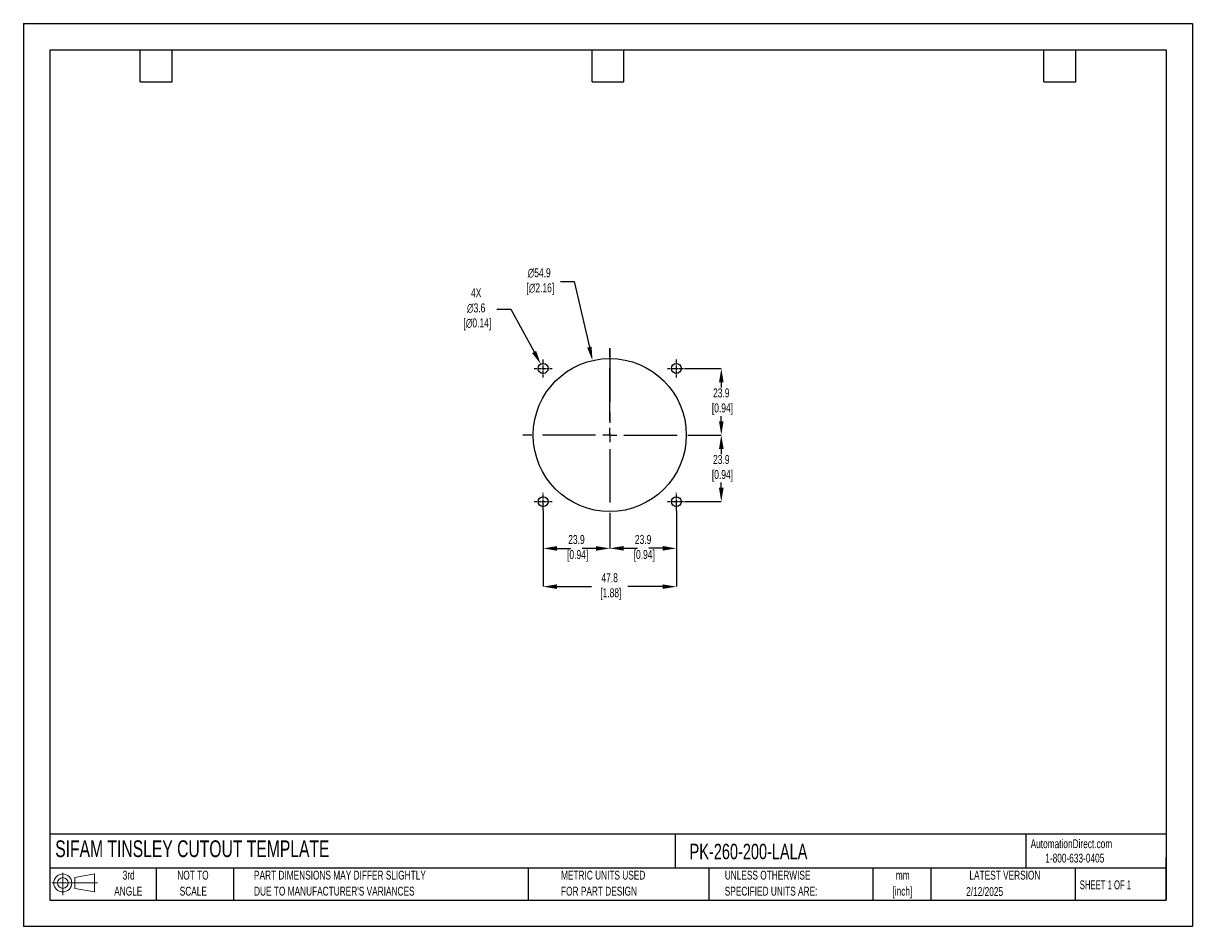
# Model space of a CAD drawing. Header units: millimetres. Extents: x 0 to 419, y 0 to 324.
import ezdxf

# ---------------------------------------------------------------- set-up
doc = ezdxf.new("R2010")
doc.units = ezdxf.units.MM
doc.header["$LTSCALE"] = 1.5
doc.header["$PDSIZE"] = -1
doc.linetypes.add('CENTERX2', pattern=[20.32, 12.7, -2.54, 2.54, -2.54])
for name, color, linetype in [('1', 7, 'Continuous'), ('CENTER', 40, 'CENTERX2'), ('SLD-DEFPOINTS', 7, 'Continuous')]:
    doc.layers.add(name, color=color, linetype=linetype)
doc.layers.add('DIMENSIONS', color=140, linetype='Continuous', lineweight=25)
doc.layers.add('TEXT', color=140, linetype='Continuous', lineweight=25)
doc.styles.add('SLDTEXTSTYLE0', font='TXT', dxfattribs={"width": 0.7})
doc.styles.add('SLDTEXTSTYLE1', font='TXT', dxfattribs={"width": 0.65})
doc.dimstyles.new('SLDDIMSTYLE0', dxfattribs={"dimtxt": 3.237012, "dimasz": 4.953, "dimexe": 0, "dimexo": 0.0625, "dimgap": 0.809253, "dimtad": 0, "dimtih": 1, "dimtoh": 1, "dimrnd": 1e-09, "dimzin": 12, "dimdsep": 46, "dimtxsty": 'SLDTEXTSTYLE0', "dimsah": 1, "dimcen": 0, "dimadec": 0, "dimazin": 3, "dimtfac": 1, "dimtofl": 0, "dimtmove": 0, "dimatfit": 3, "dimfxl": 0, "dimfrac": 2, "dimtolj": 1, "dimtzin": 12, "dimarcsym": 0})

# ---------------------------------------------------------------- blocks, each defined once
blk = doc.blocks.new('Block11')
at = {"color": 7, "linetype": 'Continuous', "lineweight": 18}
for p, q in [((0, 4.32), (16.31, 4.32)), ((3.88, 7.97), (3.88, 0)), ((8.22, 6.25), (15.26, 7.55)), ((8.22, 2.39), (8.22, 6.25)), ((15.26, 7.55), (15.26, 1.1)), ((8.22, 2.39), (15.26, 1.1))]:
    blk.add_line(p, q, dxfattribs=at)
for radius in [3.23, 1.93]:
    blk.add_circle((3.88, 4.32), radius, dxfattribs=at)
blk = doc.blocks.new('Block12')
at = {"layer": 'SLD-DEFPOINTS'}
blk.add_blockref('Block11', (0, 0), dxfattribs=at)
blk = doc.blocks.new('SW_NOTE_0_1')
at = {"layer": 'TEXT', "color": 0, "linetype": 'CENTERX2', "lineweight": 18, "char_height": 3.175, "attachment_point": 2, "style": 'SLDTEXTSTYLE0'}
for s, insert in [('mm', (4.27, 4.09)), ('[inch]', (4.14, -1.64))]:
    blk.add_mtext(s, dxfattribs=dict(at, insert=insert))
blk = doc.blocks.new('SW_NOTE_0_2')
at = {"layer": 'TEXT', "color": 0, "linetype": 'CENTERX2', "lineweight": 18, "char_height": 3.175, "attachment_point": 1, "style": 'SLDTEXTSTYLE0'}
for s, insert in [('UNLESS OTHERWISE', (0, 4.09)), ('SPECIFIED UNITS ARE:', (0, -1.64))]:
    blk.add_mtext(s, dxfattribs=dict(at, insert=insert))
blk = doc.blocks.new('SW_NOTE_0_3')
at = {"layer": 'TEXT', "color": 0, "linetype": 'CENTERX2', "lineweight": 18, "char_height": 3.175, "attachment_point": 1, "style": 'SLDTEXTSTYLE0'}
for s, insert in [('PART DIMENSIONS MAY DIFFER SLIGHTLY', (0, 4.09)), ("DUE TO MANUFACTURER'S VARIANCES", (0, -1.64))]:
    blk.add_mtext(s, dxfattribs=dict(at, insert=insert))
blk = doc.blocks.new('SW_NOTE_0_4')
at = {"layer": 'TEXT', "color": 0, "linetype": 'CENTERX2', "lineweight": 18, "char_height": 3.175, "attachment_point": 2, "style": 'SLDTEXTSTYLE0'}
for s, insert in [('NOT TO', (7.89, 4.09)), ('SCALE', (8.03, -1.64))]:
    blk.add_mtext(s, dxfattribs=dict(at, insert=insert))
blk = doc.blocks.new('SW_NOTE_0_5')
at = {"layer": 'TEXT', "color": 0, "linetype": 'CENTERX2', "lineweight": 18, "char_height": 3.175, "attachment_point": 2, "style": 'SLDTEXTSTYLE0'}
for s, insert in [('3rd', (3.47, 4.09)), ('ANGLE', (3.33, -1.64))]:
    blk.add_mtext(s, dxfattribs=dict(at, insert=insert))
blk = doc.blocks.new('SW_NOTE_0_6')
at = {"layer": 'TEXT', "color": 0, "linetype": 'CENTERX2', "lineweight": 18, "char_height": 3.175, "attachment_point": 1, "style": 'SLDTEXTSTYLE0'}
for s, insert in [('METRIC UNITS USED', (0, 4.09)), ('FOR PART DESIGN', (0, -1.64))]:
    blk.add_mtext(s, dxfattribs=dict(at, insert=insert))
blk = doc.blocks.new('SW_CENTERMARKSYMBOL_0')
at = {"layer": 'CENTER', "color": 0}
for p, q in [((0, 5.08), (0, 31.2)), ((-5.08, 0), (-31.2, 0)), ((0, 0), (-2.54, 0)), ((0, 0), (0, 2.54)), ((0, 0), (0, -2.54)), ((0, 0), (2.54, 0)), ((5.08, 0), (31.2, 0)), ((0, -5.08), (0, -31.2))]:
    blk.add_line(p, q, dxfattribs=at)
blk = doc.blocks.new('*D21')
at = {"layer": 'Defpoints', "color": 0}
for p in [(234.07, 149.18), (210.19, 145.06), (234.07, 135.64)]:
    blk.add_point(p, dxfattribs=at)
at = {"layer": 'DIMENSIONS', "color": 0, "lineweight": -2}
for p, q in [((234.07, 149.12), (234.07, 135.64)), ((210.19, 145), (210.19, 135.64)), ((215.14, 135.64), (220.09, 135.64)), ((229.11, 135.64), (224.16, 135.64))]:
    blk.add_line(p, q, dxfattribs=at)
at = {"layer": 'DIMENSIONS', "color": 0}
for points in [[(215.14, 136.47), (215.14, 134.82), (210.19, 135.64)], [(229.11, 136.47), (229.11, 134.82), (234.07, 135.64)]]:
    blk.add_solid(points, dxfattribs=at)
at = {"layer": 'DIMENSIONS', "color": 0, "insert": (222.13, 135.64), "char_height": 3.237, "attachment_point": 5, "style": 'SLDTEXTSTYLE0'}
blk.add_mtext('\\A1;23.9\\P [0.94]', dxfattribs=at)
blk = doc.blocks.new('*D22')
at = {"layer": 'Defpoints', "color": 0}
for p in [(186.31, 149.18), (234.07, 149.18), (234.07, 121.9)]:
    blk.add_point(p, dxfattribs=at)
at = {"layer": 'DIMENSIONS', "color": 0, "lineweight": -2}
for p, q in [((186.31, 149.12), (186.31, 121.9)), ((234.07, 149.12), (234.07, 121.9)), ((191.26, 121.9), (203.67, 121.9)), ((229.11, 121.9), (216.62, 121.9))]:
    blk.add_line(p, q, dxfattribs=at)
at = {"layer": 'DIMENSIONS', "color": 0}
for points in [[(191.26, 122.72), (191.26, 121.07), (186.31, 121.9)], [(229.11, 122.72), (229.11, 121.07), (234.07, 121.9)]]:
    blk.add_solid(points, dxfattribs=at)
at = {"layer": 'DIMENSIONS', "color": 0, "insert": (210.15, 121.9), "char_height": 3.237, "attachment_point": 5, "style": 'SLDTEXTSTYLE0'}
blk.add_mtext('\\A1;47.8\\P [1.88]', dxfattribs=at)
blk = doc.blocks.new('*D23')
at = {"layer": 'Defpoints', "color": 0}
for p in [(241.38, 176.25), (237.26, 152.37), (250.16, 152.37)]:
    blk.add_point(p, dxfattribs=at)
at = {"layer": 'DIMENSIONS', "color": 0, "lineweight": -2}
for p, q in [((241.44, 176.25), (250.16, 176.25)), ((250.16, 171.3), (250.16, 169.44)), ((250.16, 157.33), (250.16, 159.19)), ((237.32, 152.37), (250.16, 152.37))]:
    blk.add_line(p, q, dxfattribs=at)
at = {"layer": 'DIMENSIONS', "color": 0}
for points in [[(249.34, 171.3), (250.99, 171.3), (250.16, 176.25)], [(249.34, 157.33), (250.99, 157.33), (250.16, 152.37)]]:
    blk.add_solid(points, dxfattribs=at)
at = {"layer": 'DIMENSIONS', "color": 0, "insert": (250.16, 164.31), "char_height": 3.237, "attachment_point": 5, "style": 'SLDTEXTSTYLE0'}
blk.add_mtext('\\A1;23.9\\P [0.94]', dxfattribs=at)
blk = doc.blocks.new('*D24')
at = {"layer": 'Defpoints', "color": 0}
for p in [(237.26, 200.13), (241.38, 176.25), (250.16, 176.25)]:
    blk.add_point(p, dxfattribs=at)
at = {"layer": 'DIMENSIONS', "color": 0, "lineweight": -2}
for p, q in [((237.32, 200.13), (250.16, 200.13)), ((250.16, 195.18), (250.16, 193.32)), ((250.16, 181.21), (250.16, 183.07)), ((241.44, 176.25), (250.16, 176.25))]:
    blk.add_line(p, q, dxfattribs=at)
at = {"layer": 'DIMENSIONS', "color": 0}
for points in [[(249.34, 195.18), (250.99, 195.18), (250.16, 200.13)], [(249.34, 181.21), (250.99, 181.21), (250.16, 176.25)]]:
    blk.add_solid(points, dxfattribs=at)
at = {"layer": 'DIMENSIONS', "color": 0, "insert": (250.16, 188.19), "char_height": 3.237, "attachment_point": 5, "style": 'SLDTEXTSTYLE0'}
blk.add_mtext('\\A1;23.9\\P [0.94]', dxfattribs=at)
blk = doc.blocks.new('*D25')
at = {"layer": 'Defpoints', "color": 0}
for p in [(186.31, 149.18), (210.19, 145.06), (186.31, 135.61)]:
    blk.add_point(p, dxfattribs=at)
at = {"layer": 'DIMENSIONS', "color": 0, "lineweight": -2}
for p, q in [((186.31, 149.12), (186.31, 135.61)), ((210.19, 145), (210.19, 135.61)), ((191.26, 135.61), (196.21, 135.61)), ((205.23, 135.61), (200.28, 135.61))]:
    blk.add_line(p, q, dxfattribs=at)
at = {"layer": 'DIMENSIONS', "color": 0}
for points in [[(191.26, 136.43), (191.26, 134.78), (186.31, 135.61)], [(205.23, 136.43), (205.23, 134.78), (210.19, 135.61)]]:
    blk.add_solid(points, dxfattribs=at)
at = {"layer": 'DIMENSIONS', "color": 0, "insert": (198.25, 135.61), "char_height": 3.237, "attachment_point": 5, "style": 'SLDTEXTSTYLE0'}
blk.add_mtext('\\A1;23.9\\P [0.94]', dxfattribs=at)
blk = doc.blocks.new('*D26')
at = {"layer": 'Defpoints', "color": 0}
for p in [(203.99, 202.98), (216.38, 149.53)]:
    blk.add_point(p, dxfattribs=at)
at = {"layer": 'DIMENSIONS', "color": 0, "lineweight": -2}
for p, q in [((192.49, 231.25), (197.44, 231.25)), ((197.44, 231.25), (202.88, 207.8))]:
    blk.add_line(p, q, dxfattribs=at)
at = {"layer": 'DIMENSIONS', "color": 0}
blk.add_solid([(203.68, 207.99), (202.07, 207.62), (203.99, 202.98)], dxfattribs=at)
at = {"layer": 'DIMENSIONS', "color": 0, "insert": (184.88, 231.25), "char_height": 3.237, "attachment_point": 5, "style": 'SLDTEXTSTYLE0'}
blk.add_mtext('\\A1;∅54.9\\P [∅2.16]', dxfattribs=at)
blk = doc.blocks.new('*D27')
at = {"layer": 'Defpoints', "color": 0}
for p in [(185.45, 201.69), (187.16, 198.57)]:
    blk.add_point(p, dxfattribs=at)
at = {"layer": 'DIMENSIONS', "color": 0, "lineweight": -2}
for p, q in [((169.72, 221.36), (174.67, 221.36)), ((174.67, 221.36), (183.07, 206.04))]:
    blk.add_line(p, q, dxfattribs=at)
at = {"layer": 'DIMENSIONS', "color": 0}
blk.add_solid([(183.79, 206.43), (182.34, 205.64), (185.45, 201.69)], dxfattribs=at)
at = {"layer": 'DIMENSIONS', "color": 0, "insert": (162.3, 221.36), "char_height": 3.237, "attachment_point": 5, "style": 'SLDTEXTSTYLE0'}
blk.add_mtext('\\A1;4X\\P∅3.6\\P [∅0.14]', dxfattribs=at)

msp = doc.modelspace()

# ---------------------------------------------------------------- linework, layer by layer
at = {"color": 7, "linetype": 'Continuous'}
for p, q in [((0, 323.85), (0, 0)), ((0, 323.85), (419.1, 323.85)), ((419.1, 323.85), (419.1, 0)), ((419.1, 0), (0, 0))]:
    msp.add_line(p, q, dxfattribs=at)
at = {"layer": '1', "color": 1, "linetype": 'Continuous'}
for centre, radius in [((210.19, 176.25), 27.43), ((186.31, 200.13), 1.78), ((234.07, 200.13), 1.78), ((186.31, 152.37), 1.78), ((234.07, 152.37), 1.78)]:
    msp.add_circle(centre, radius, dxfattribs=at)
at = {"layer": 'CENTER'}
msp.add_line((210.19, 207.25), (210.19, 176.25), dxfattribs=at)
at = {"layer": 'CENTER', "ltscale": 0.05}
for p, q in [((186.31, 196.94), (186.31, 203.32)), ((234.07, 196.94), (234.07, 203.32)), ((183.12, 200.13), (189.5, 200.13)), ((230.88, 200.13), (237.26, 200.13)), ((186.31, 149.18), (186.31, 155.56)), ((234.07, 149.18), (234.07, 155.56)), ((183.12, 152.37), (189.5, 152.37)), ((230.88, 152.37), (237.26, 152.37))]:
    msp.add_line(p, q, dxfattribs=at)
at = {"layer": 'TEXT'}
for p, q in [((9.52, 314.32), (409.57, 314.32)), ((9.52, 314.32), (9.52, 9.52)), ((41.91, 302.89), (41.91, 314.32)), ((53.34, 302.89), (53.34, 314.32)), ((203.83, 302.89), (203.83, 314.32)), ((215.26, 302.89), (215.26, 314.32)), ((365.76, 302.89), (365.76, 314.32)), ((377.19, 302.89), (377.19, 314.32)), ((409.57, 314.32), (409.57, 9.52)), ((41.91, 302.89), (53.34, 302.89)), ((203.83, 302.89), (215.26, 302.89)), ((365.76, 302.89), (377.19, 302.89)), ((409.57, 33.19), (9.52, 33.19)), ((233.64, 33.19), (233.64, 20.95)), ((359.36, 33.19), (359.36, 20.95)), ((409.57, 9.52), (409.57, 24.77)), ((409.57, 20.95), (9.52, 20.95)), ((47.62, 20.95), (47.62, 9.52)), ((75.32, 20.95), (75.32, 9.52)), ((180.97, 20.95), (180.97, 9.52)), ((245.67, 20.95), (245.67, 9.52)), ((304.54, 20.95), (304.54, 9.52)), ((325.22, 20.95), (325.22, 9.52)), ((377.02, 20.95), (377.02, 9.52)), ((9.52, 9.52), (409.57, 9.52))]:
    msp.add_line(p, q, dxfattribs=at)

# ---------------------------------------------------------------- block references
at = {"layer": 'CENTER'}
msp.add_blockref('SW_CENTERMARKSYMBOL_0', (210.19, 176.25), dxfattribs=at)
at = {"layer": 'SLD-DEFPOINTS'}
msp.add_blockref('Block12', (10.26, 11.33), dxfattribs=at)
at = {"layer": 'TEXT', "linetype": 'CENTERX2', "lineweight": 18}
for name, p in [('SW_NOTE_0_5', (34.27, 15.95)), ('SW_NOTE_0_4', (52.89, 15.95)), ('SW_NOTE_0_3', (82.68, 15.95)), ('SW_NOTE_0_6', (192.72, 15.95)), ('SW_NOTE_0_2', (251.41, 15.95)), ('SW_NOTE_0_1', (310.93, 15.95))]:
    msp.add_blockref(name, p, dxfattribs=at)

# ---------------------------------------------------------------- texts
at = {"layer": 'TEXT', "linetype": 'CENTERX2', "lineweight": 25, "attachment_point": 1, "style": 'SLDTEXTSTYLE0'}
for s, insert, char_height in [('SIFAM TINSLEY CUTOUT TEMPLATE', (11.42, 30.93), 6), ('PK-260-200-LALA', (238.81, 29.71), 5.5562)]:
    msp.add_mtext(s, dxfattribs=dict(at, insert=insert, char_height=char_height))
at = {"layer": 'TEXT', "linetype": 'CENTERX2', "lineweight": 18, "char_height": 3.175}
for s, insert, attachment_point, style in [('AutomationDirect.com', (361.04, 31.31), 1, 'SLDTEXTSTYLE0'), ('1-800-633-0405', (366.29, 26.16), 1, 'SLDTEXTSTYLE0'), ('LATEST VERSION', (351.83, 20.05), 2, 'SLDTEXTSTYLE0'), ('2/12/2025', (344.55, 14.16), 2, 'SLDTEXTSTYLE0'), ('SHEET 1 OF 1', (378.66, 16.58), 1, 'SLDTEXTSTYLE1')]:
    msp.add_mtext(s, dxfattribs=dict(at, insert=insert, attachment_point=attachment_point, style=style))

# ---------------------------------------------------------------- dimensions: what is measured, and where the dimension line sits
at = {"layer": 'DIMENSIONS'}
for p1, p2, text, picture, middle in [((216.38, 149.53), (203.99, 202.98), '<>\\P[]', '*D26', (184.88, 231.25)), ((187.16, 198.57), (185.45, 201.69), '4X\\P<>\\P[]', '*D27', (162.3, 221.36))]:
    dim = msp.add_diameter_dim_2p(p1=p1, p2=p2, text=text, dimstyle='SLDDIMSTYLE0', override={"dimdec": 1}, dxfattribs=at)
    dim.commit()
    dim.dimension.update_dxf_attribs({"geometry": picture, "text_midpoint": middle, "dimtype": 163})
for base, p1, p2, picture, middle in [((250.16, 176.25), (237.26, 200.13), (241.38, 176.25), '*D24', (250.16, 188.19)), ((250.16, 152.37), (241.38, 176.25), (237.26, 152.37), '*D23', (250.16, 164.31))]:
    dim = msp.add_linear_dim(base=base, p1=p1, p2=p2, angle=90, text='<>\\P[]', dimstyle='SLDDIMSTYLE0', override={"dimdec": 1}, dxfattribs=at)
    dim.commit()
    dim.dimension.update_dxf_attribs({"geometry": picture, "text_midpoint": middle})
dim = msp.add_linear_dim(base=(234.07, 121.9), p1=(186.31, 149.18), p2=(234.07, 149.18), text='<>\\P[]', dimstyle='SLDDIMSTYLE0', override={"dimdec": 1}, dxfattribs=at)
dim.commit()
dim.dimension.update_dxf_attribs({"geometry": '*D22', "text_midpoint": (210.15, 121.9), "dimtype": 160})
for base, p2, picture, middle in [((186.31, 135.61), (186.31, 149.18), '*D25', (198.25, 135.61)), ((234.07, 135.64), (234.07, 149.18), '*D21', (222.13, 135.64))]:
    dim = msp.add_linear_dim(base=base, p1=(210.19, 145.06), p2=p2, text='<>\\P[]', dimstyle='SLDDIMSTYLE0', override={"dimdec": 1}, dxfattribs=at)
    dim.commit()
    dim.dimension.update_dxf_attribs({"geometry": picture, "text_midpoint": middle})

doc.saveas('drawing.dxf')
